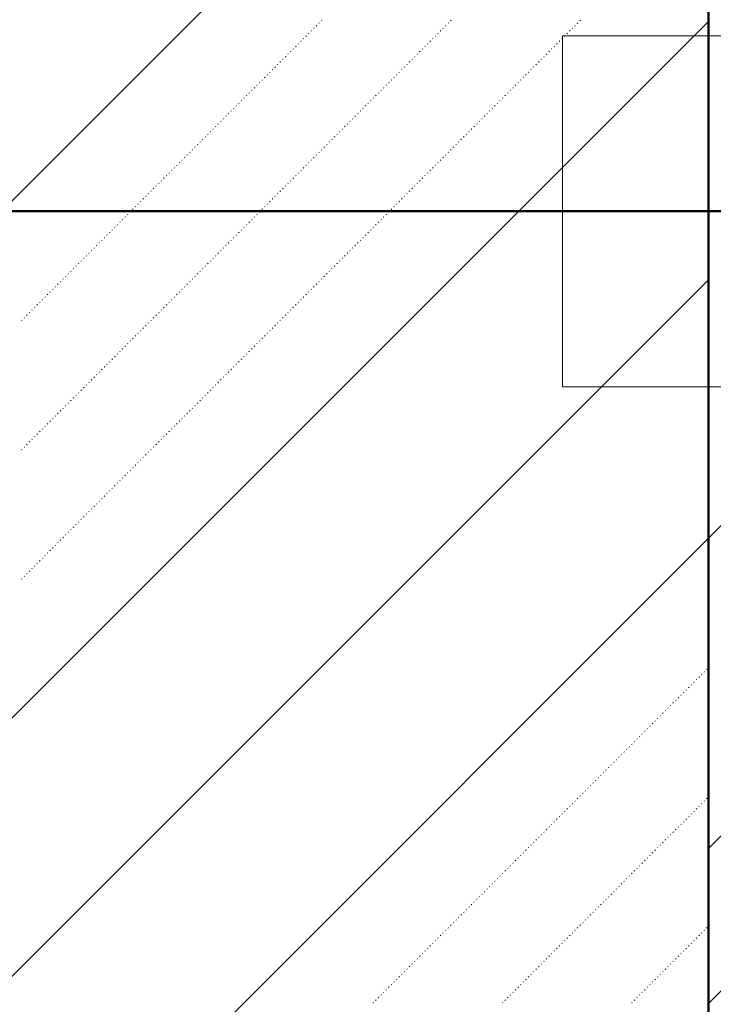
# Model space of a CAD drawing. Header units: millimetres. Extents: x 0 to 1260, y 0 to 297.
# Tile 31 of 104: x 134.3 to 139.04, y 213.45 to 220.18. Entities that reach past the tile are written whole.
import ezdxf

# ---------------------------------------------------------------- set-up
doc = ezdxf.new("R2010")
doc.units = ezdxf.units.MM
for name, pattern in [('K5LT32802', [0]), ('K5LT32806', [0]), ('K5LT_BASIC', [0]), ('K5LT_THIN', [0]), ('K5LT_THIN_INCLUDED_TO_HATCHING', [0])]:
    doc.linetypes.add(name, pattern=pattern)
doc.layers.add('Системный слой', color=7, linetype='Continuous')
doc.styles.add('KDIMTEXTSTYLE', font='GOST_AU.SHX', dxfattribs={"width": 0.96, "oblique": 15, "height": 5})
doc.dimstyles.new('KDIMSTYLE (0.01)', dxfattribs={"dimtxt": 5, "dimasz": 1, "dimexe": 2, "dimexo": 0, "dimgap": 1, "dimtad": 1, "dimlfac": 100, "dimtxsty": 'KDIMTEXTSTYLE', "dimsah": 1, "dimcen": 0, "dimdle": 1, "dimadec": 0, "dimazin": 0, "dimtfac": 0.667, "dimtmove": 0, "dimatfit": 3, "dimfxl": 1, "dimtvp": 1, "dimtolj": 1, "dimtzin": 0, "dimarcsym": 0})

# ---------------------------------------------------------------- blocks, each defined once
blk = doc.blocks.new('KDIMARROW_03')
at = {"layer": 'Системный слой', "color": 0, "linetype": 'K5LT_THIN', "lineweight": 18}
for p, q in [((-1.0605, -1.0605), (1.0605, 1.0605)), ((0, 0), (-1, 0)), ((0, 0), (2, 0))]:
    blk.add_line(p, q, dxfattribs=at)
blk = doc.blocks.new('U96')
at = {"layer": 'Системный слой', "color": 7, "linetype": 'K5LT32802', "lineweight": 9}
for p, q in [((126.6707, 211.3627), (139.012, 223.704)), ((130.4872, 211.6436), (139.012, 220.1685)), ((132.3954, 211.7841), (139.012, 218.4007)), ((134.3037, 211.9246), (139.012, 216.6329))]:
    blk.add_line(p, q, dxfattribs=at)
at = {"layer": 'Системный слой', "color": 7, "linetype": 'K5LT32806', "lineweight": 18}
for p, q in [((136.3466, 220.1547), (136.3501, 220.1582)), ((136.3643, 220.1724), (136.3678, 220.1759)), ((137.2305, 220.1547), (137.234, 220.1582)), ((137.2482, 220.1724), (137.2517, 220.1759)), ((138.1144, 220.1547), (138.1179, 220.1582)), ((138.1321, 220.1724), (138.1356, 220.1759)), ((136.2759, 220.084), (136.2794, 220.0875)), ((136.2936, 220.1017), (136.2971, 220.1052)), ((136.3113, 220.1193), (136.3148, 220.1229)), ((136.3289, 220.137), (136.3325, 220.1405)), ((137.1598, 220.084), (137.1633, 220.0875)), ((137.1775, 220.1017), (137.181, 220.1052)), ((137.1951, 220.1193), (137.1987, 220.1229)), ((137.2128, 220.137), (137.2163, 220.1405)), ((138.0437, 220.084), (138.0472, 220.0875)), ((138.0613, 220.1017), (138.0649, 220.1052)), ((138.079, 220.1193), (138.0826, 220.1229)), ((138.0967, 220.137), (138.1002, 220.1405)), ((136.2052, 220.0133), (136.2087, 220.0168)), ((136.2229, 220.0309), (136.2264, 220.0345)), ((136.2405, 220.0486), (136.2441, 220.0522)), ((136.2582, 220.0663), (136.2618, 220.0698)), ((137.0891, 220.0133), (137.0926, 220.0168)), ((137.1067, 220.0309), (137.1103, 220.0345)), ((137.1244, 220.0486), (137.128, 220.0522)), ((137.1421, 220.0663), (137.1456, 220.0698)), ((137.973, 220.0133), (137.9765, 220.0168)), ((137.9906, 220.0309), (137.9942, 220.0345)), ((138.0083, 220.0486), (138.0118, 220.0522)), ((138.026, 220.0663), (138.0295, 220.0698)), ((136.1345, 219.9426), (136.138, 219.9461)), ((136.1522, 219.9602), (136.1557, 219.9638)), ((136.1698, 219.9779), (136.1734, 219.9815)), ((136.1875, 219.9956), (136.191, 219.9991)), ((137.0184, 219.9426), (137.0219, 219.9461)), ((137.036, 219.9602), (137.0396, 219.9638)), ((137.0537, 219.9779), (137.0572, 219.9815)), ((137.0714, 219.9956), (137.0749, 219.9991)), ((137.9022, 219.9426), (137.9058, 219.9461)), ((137.9199, 219.9602), (137.9235, 219.9638)), ((137.9376, 219.9779), (137.9411, 219.9815)), ((137.9553, 219.9956), (137.9588, 219.9991)), ((136.0814, 219.8895), (136.085, 219.8931)), ((136.0991, 219.9072), (136.1027, 219.9107)), ((136.1168, 219.9249), (136.1203, 219.9284)), ((136.9653, 219.8895), (136.9689, 219.8931)), ((136.983, 219.9072), (136.9865, 219.9107)), ((137.0007, 219.9249), (137.0042, 219.9284)), ((137.8492, 219.8895), (137.8527, 219.8931)), ((137.8669, 219.9072), (137.8704, 219.9107)), ((137.8846, 219.9249), (137.8881, 219.9284)), ((136.0107, 219.8188), (136.0143, 219.8224)), ((136.0284, 219.8365), (136.0319, 219.84)), ((136.0461, 219.8542), (136.0496, 219.8577)), ((136.0638, 219.8718), (136.0673, 219.8754)), ((136.8946, 219.8188), (136.8981, 219.8224)), ((136.9123, 219.8365), (136.9158, 219.84)), ((136.93, 219.8542), (136.9335, 219.8577)), ((136.9476, 219.8718), (136.9512, 219.8754)), ((137.7785, 219.8188), (137.782, 219.8224)), ((137.7962, 219.8365), (137.7997, 219.84)), ((137.8139, 219.8542), (137.8174, 219.8577)), ((137.8315, 219.8718), (137.8351, 219.8754)), ((135.94, 219.7481), (135.9436, 219.7516)), ((135.9577, 219.7658), (135.9612, 219.7693)), ((135.9754, 219.7835), (135.9789, 219.787)), ((135.9931, 219.8011), (135.9966, 219.8047)), ((136.8239, 219.7481), (136.8274, 219.7516)), ((136.8416, 219.7658), (136.8451, 219.7693)), ((136.8593, 219.7835), (136.8628, 219.787)), ((136.8769, 219.8011), (136.8805, 219.8047)), ((137.7078, 219.7481), (137.7113, 219.7516)), ((137.7255, 219.7658), (137.729, 219.7693)), ((137.7431, 219.7835), (137.7467, 219.787)), ((137.7608, 219.8011), (137.7644, 219.8047)), ((135.8693, 219.6774), (135.8728, 219.6809)), ((135.887, 219.6951), (135.8905, 219.6986)), ((135.9047, 219.7127), (135.9082, 219.7163)), ((135.9223, 219.7304), (135.9259, 219.734)), ((136.7532, 219.6774), (136.7567, 219.6809)), ((136.7709, 219.6951), (136.7744, 219.6986)), ((136.7885, 219.7127), (136.7921, 219.7163)), ((136.8062, 219.7304), (136.8098, 219.734)), ((137.6371, 219.6774), (137.6406, 219.6809)), ((137.6548, 219.6951), (137.6583, 219.6986)), ((137.6724, 219.7127), (137.676, 219.7163)), ((137.6901, 219.7304), (137.6936, 219.734)), ((135.7986, 219.6067), (135.8021, 219.6102)), ((135.8163, 219.6244), (135.8198, 219.6279)), ((135.834, 219.642), (135.8375, 219.6456)), ((135.8516, 219.6597), (135.8552, 219.6633)), ((136.6825, 219.6067), (136.686, 219.6102)), ((136.7002, 219.6244), (136.7037, 219.6279)), ((136.7178, 219.642), (136.7214, 219.6456)), ((136.7355, 219.6597), (136.7391, 219.6633)), ((137.5664, 219.6067), (137.5699, 219.6102)), ((137.584, 219.6244), (137.5876, 219.6279)), ((137.6017, 219.642), (137.6053, 219.6456)), ((137.6194, 219.6597), (137.6229, 219.6633)), ((135.7279, 219.536), (135.7314, 219.5395)), ((135.7456, 219.5537), (135.7491, 219.5572)), ((135.7632, 219.5713), (135.7668, 219.5749)), ((135.7809, 219.589), (135.7845, 219.5925)), ((136.6118, 219.536), (136.6153, 219.5395)), ((136.6294, 219.5537), (136.633, 219.5572)), ((136.6471, 219.5713), (136.6507, 219.5749)), ((136.6648, 219.589), (136.6683, 219.5925)), ((137.4957, 219.536), (137.4992, 219.5395)), ((137.5133, 219.5537), (137.5169, 219.5572)), ((137.531, 219.5713), (137.5345, 219.5749)), ((137.5487, 219.589), (137.5522, 219.5925)), ((135.6749, 219.4829), (135.6784, 219.4865)), ((135.6925, 219.5006), (135.6961, 219.5042)), ((135.7102, 219.5183), (135.7137, 219.5218)), ((136.5587, 219.4829), (136.5623, 219.4865)), ((136.5764, 219.5006), (136.58, 219.5042)), ((136.5941, 219.5183), (136.5976, 219.5218)), ((137.4426, 219.4829), (137.4462, 219.4865)), ((137.4603, 219.5006), (137.4638, 219.5042)), ((137.478, 219.5183), (137.4815, 219.5218)), ((135.6041, 219.4122), (135.6077, 219.4158)), ((135.6218, 219.4299), (135.6254, 219.4334)), ((135.6395, 219.4476), (135.643, 219.4511)), ((135.6572, 219.4653), (135.6607, 219.4688)), ((136.488, 219.4122), (136.4916, 219.4158)), ((136.5057, 219.4299), (136.5092, 219.4334)), ((136.5234, 219.4476), (136.5269, 219.4511)), ((136.5411, 219.4653), (136.5446, 219.4688)), ((137.3719, 219.4122), (137.3754, 219.4158)), ((137.3896, 219.4299), (137.3931, 219.4334)), ((137.4073, 219.4476), (137.4108, 219.4511)), ((137.4249, 219.4653), (137.4285, 219.4688)), ((135.5334, 219.3415), (135.537, 219.3451)), ((135.5511, 219.3592), (135.5546, 219.3627)), ((135.5688, 219.3769), (135.5723, 219.3804)), ((135.5865, 219.3946), (135.59, 219.3981)), ((136.4173, 219.3415), (136.4209, 219.3451)), ((136.435, 219.3592), (136.4385, 219.3627)), ((136.4527, 219.3769), (136.4562, 219.3804)), ((136.4703, 219.3946), (136.4739, 219.3981)), ((137.3012, 219.3415), (137.3047, 219.3451)), ((137.3189, 219.3592), (137.3224, 219.3627)), ((137.3366, 219.3769), (137.3401, 219.3804)), ((137.3542, 219.3946), (137.3578, 219.3981)), ((135.4627, 219.2708), (135.4663, 219.2743)), ((135.4804, 219.2885), (135.4839, 219.292)), ((135.4981, 219.3062), (135.5016, 219.3097)), ((135.5158, 219.3238), (135.5193, 219.3274)), ((136.3466, 219.2708), (136.3501, 219.2743)), ((136.3643, 219.2885), (136.3678, 219.292)), ((136.382, 219.3062), (136.3855, 219.3097)), ((136.3996, 219.3238), (136.4032, 219.3274)), ((137.2305, 219.2708), (137.234, 219.2743)), ((137.2482, 219.2885), (137.2517, 219.292)), ((137.2658, 219.3062), (137.2694, 219.3097)), ((137.2835, 219.3238), (137.2871, 219.3274)), ((135.392, 219.2001), (135.3955, 219.2036)), ((135.4097, 219.2178), (135.4132, 219.2213)), ((135.4274, 219.2355), (135.4309, 219.239)), ((135.445, 219.2531), (135.4486, 219.2567)), ((136.2759, 219.2001), (136.2794, 219.2036)), ((136.2936, 219.2178), (136.2971, 219.2213)), ((136.3113, 219.2355), (136.3148, 219.239)), ((136.3289, 219.2531), (136.3325, 219.2567)), ((137.1598, 219.2001), (137.1633, 219.2036)), ((137.1775, 219.2178), (137.181, 219.2213)), ((137.1951, 219.2355), (137.1987, 219.239)), ((137.2128, 219.2531), (137.2163, 219.2567)), ((135.339, 219.1471), (135.3425, 219.1506)), ((135.3567, 219.1647), (135.3602, 219.1683)), ((135.3743, 219.1824), (135.3779, 219.186)), ((136.2229, 219.1471), (136.2264, 219.1506)), ((136.2405, 219.1647), (136.2441, 219.1683)), ((136.2582, 219.1824), (136.2618, 219.186)), ((137.1067, 219.1471), (137.1103, 219.1506)), ((137.1244, 219.1647), (137.128, 219.1683)), ((137.1421, 219.1824), (137.1456, 219.186)), ((135.2683, 219.0764), (135.2718, 219.0799)), ((135.2859, 219.094), (135.2895, 219.0976)), ((135.3036, 219.1117), (135.3072, 219.1152)), ((135.3213, 219.1294), (135.3248, 219.1329)), ((136.1522, 219.0764), (136.1557, 219.0799)), ((136.1698, 219.094), (136.1734, 219.0976)), ((136.1875, 219.1117), (136.191, 219.1152)), ((136.2052, 219.1294), (136.2087, 219.1329)), ((137.036, 219.0764), (137.0396, 219.0799)), ((137.0537, 219.094), (137.0572, 219.0976)), ((137.0714, 219.1117), (137.0749, 219.1152)), ((137.0891, 219.1294), (137.0926, 219.1329)), ((135.1976, 219.0056), (135.2011, 219.0092)), ((135.2152, 219.0233), (135.2188, 219.0269)), ((135.2329, 219.041), (135.2364, 219.0445)), ((135.2506, 219.0587), (135.2541, 219.0622)), ((136.0814, 219.0056), (136.085, 219.0092)), ((136.0991, 219.0233), (136.1027, 219.0269)), ((136.1168, 219.041), (136.1203, 219.0445)), ((136.1345, 219.0587), (136.138, 219.0622)), ((136.9653, 219.0056), (136.9689, 219.0092)), ((136.983, 219.0233), (136.9865, 219.0269)), ((137.0007, 219.041), (137.0042, 219.0445)), ((137.0184, 219.0587), (137.0219, 219.0622)), ((135.1268, 218.9349), (135.1304, 218.9385)), ((135.1445, 218.9526), (135.1481, 218.9561)), ((135.1622, 218.9703), (135.1657, 218.9738)), ((135.1799, 218.988), (135.1834, 218.9915)), ((136.0107, 218.9349), (136.0143, 218.9385)), ((136.0284, 218.9526), (136.0319, 218.9561)), ((136.0461, 218.9703), (136.0496, 218.9738)), ((136.0638, 218.988), (136.0673, 218.9915)), ((136.8946, 218.9349), (136.8981, 218.9385)), ((136.9123, 218.9526), (136.9158, 218.9561)), ((136.93, 218.9703), (136.9335, 218.9738)), ((136.9476, 218.988), (136.9512, 218.9915)), ((135.0561, 218.8642), (135.0597, 218.8678)), ((135.0738, 218.8819), (135.0773, 218.8854)), ((135.0915, 218.8996), (135.095, 218.9031)), ((135.1092, 218.9173), (135.1127, 218.9208)), ((135.94, 218.8642), (135.9436, 218.8678)), ((135.9577, 218.8819), (135.9612, 218.8854)), ((135.9754, 218.8996), (135.9789, 218.9031)), ((135.9931, 218.9173), (135.9966, 218.9208)), ((136.8239, 218.8642), (136.8274, 218.8678)), ((136.8416, 218.8819), (136.8451, 218.8854)), ((136.8593, 218.8996), (136.8628, 218.9031)), ((136.8769, 218.9173), (136.8805, 218.9208)), ((135.0031, 218.8112), (135.0066, 218.8147)), ((135.0208, 218.8289), (135.0243, 218.8324)), ((135.0385, 218.8465), (135.042, 218.8501)), ((135.887, 218.8112), (135.8905, 218.8147)), ((135.9047, 218.8289), (135.9082, 218.8324)), ((135.9223, 218.8465), (135.9259, 218.8501)), ((136.7709, 218.8112), (136.7744, 218.8147)), ((136.7885, 218.8289), (136.7921, 218.8324)), ((136.8062, 218.8465), (136.8098, 218.8501)), ((134.9324, 218.7405), (134.9359, 218.744)), ((134.9501, 218.7582), (134.9536, 218.7617)), ((134.9677, 218.7758), (134.9713, 218.7794)), ((134.9854, 218.7935), (134.989, 218.797)), ((135.8163, 218.7405), (135.8198, 218.744)), ((135.834, 218.7582), (135.8375, 218.7617)), ((135.8516, 218.7758), (135.8552, 218.7794)), ((135.8693, 218.7935), (135.8728, 218.797)), ((136.7002, 218.7405), (136.7037, 218.744)), ((136.7178, 218.7582), (136.7214, 218.7617)), ((136.7355, 218.7758), (136.7391, 218.7794)), ((136.7532, 218.7935), (136.7567, 218.797)), ((134.8617, 218.6698), (134.8652, 218.6733)), ((134.8794, 218.6874), (134.8829, 218.691)), ((134.897, 218.7051), (134.9006, 218.7087)), ((134.9147, 218.7228), (134.9183, 218.7263)), ((135.7456, 218.6698), (135.7491, 218.6733)), ((135.7632, 218.6874), (135.7668, 218.691)), ((135.7809, 218.7051), (135.7845, 218.7087)), ((135.7986, 218.7228), (135.8021, 218.7263)), ((136.6294, 218.6698), (136.633, 218.6733)), ((136.6471, 218.6874), (136.6507, 218.691)), ((136.6648, 218.7051), (136.6683, 218.7087)), ((136.6825, 218.7228), (136.686, 218.7263)), ((134.791, 218.5991), (134.7945, 218.6026)), ((134.8086, 218.6167), (134.8122, 218.6203)), ((134.8263, 218.6344), (134.8299, 218.6379)), ((134.844, 218.6521), (134.8475, 218.6556)), ((135.6749, 218.5991), (135.6784, 218.6026)), ((135.6925, 218.6167), (135.6961, 218.6203)), ((135.7102, 218.6344), (135.7137, 218.6379)), ((135.7279, 218.6521), (135.7314, 218.6556)), ((136.5587, 218.5991), (136.5623, 218.6026)), ((136.5764, 218.6167), (136.58, 218.6203)), ((136.5941, 218.6344), (136.5976, 218.6379)), ((136.6118, 218.6521), (136.6153, 218.6556)), ((134.7203, 218.5283), (134.7238, 218.5319)), ((134.7379, 218.546), (134.7415, 218.5496)), ((134.7556, 218.5637), (134.7592, 218.5672)), ((134.7733, 218.5814), (134.7768, 218.5849)), ((135.6041, 218.5283), (135.6077, 218.5319)), ((135.6218, 218.546), (135.6254, 218.5496)), ((135.6395, 218.5637), (135.643, 218.5672)), ((135.6572, 218.5814), (135.6607, 218.5849)), ((136.488, 218.5283), (136.4916, 218.5319)), ((136.5057, 218.546), (136.5092, 218.5496)), ((136.5234, 218.5637), (136.5269, 218.5672)), ((136.5411, 218.5814), (136.5446, 218.5849)), ((134.6672, 218.4753), (134.6708, 218.4788)), ((134.6849, 218.493), (134.6884, 218.4965)), ((134.7026, 218.5107), (134.7061, 218.5142)), ((135.5511, 218.4753), (135.5546, 218.4788)), ((135.5688, 218.493), (135.5723, 218.4965)), ((135.5865, 218.5107), (135.59, 218.5142)), ((136.435, 218.4753), (136.4385, 218.4788)), ((136.4527, 218.493), (136.4562, 218.4965)), ((136.4703, 218.5107), (136.4739, 218.5142)), ((134.5965, 218.4046), (134.6001, 218.4081)), ((134.6142, 218.4223), (134.6177, 218.4258)), ((134.6319, 218.44), (134.6354, 218.4435)), ((134.6495, 218.4576), (134.6531, 218.4612)), ((135.4804, 218.4046), (135.4839, 218.4081)), ((135.4981, 218.4223), (135.5016, 218.4258)), ((135.5158, 218.44), (135.5193, 218.4435)), ((135.5334, 218.4576), (135.537, 218.4612)), ((136.3643, 218.4046), (136.3678, 218.4081)), ((136.382, 218.4223), (136.3855, 218.4258)), ((136.3996, 218.44), (136.4032, 218.4435)), ((136.4173, 218.4576), (136.4209, 218.4612)), ((134.5258, 218.3339), (134.5293, 218.3374)), ((134.5435, 218.3516), (134.547, 218.3551)), ((134.5612, 218.3692), (134.5647, 218.3728)), ((134.5788, 218.3869), (134.5824, 218.3905)), ((135.4097, 218.3339), (135.4132, 218.3374)), ((135.4274, 218.3516), (135.4309, 218.3551)), ((135.445, 218.3692), (135.4486, 218.3728)), ((135.4627, 218.3869), (135.4663, 218.3905)), ((136.2936, 218.3339), (136.2971, 218.3374)), ((136.3113, 218.3516), (136.3148, 218.3551)), ((136.3289, 218.3692), (136.3325, 218.3728)), ((136.3466, 218.3869), (136.3501, 218.3905)), ((134.4551, 218.2632), (134.4586, 218.2667)), ((134.4728, 218.2809), (134.4763, 218.2844)), ((134.4905, 218.2985), (134.494, 218.3021)), ((134.5081, 218.3162), (134.5117, 218.3197)), ((135.339, 218.2632), (135.3425, 218.2667)), ((135.3567, 218.2809), (135.3602, 218.2844)), ((135.3743, 218.2985), (135.3779, 218.3021)), ((135.392, 218.3162), (135.3955, 218.3197)), ((136.2229, 218.2632), (136.2264, 218.2667)), ((136.2405, 218.2809), (136.2441, 218.2844)), ((136.2582, 218.2985), (136.2618, 218.3021)), ((136.2759, 218.3162), (136.2794, 218.3197)), ((134.3844, 218.1925), (134.3879, 218.196)), ((134.4021, 218.2101), (134.4056, 218.2137)), ((134.4197, 218.2278), (134.4233, 218.2314)), ((134.4374, 218.2455), (134.441, 218.249)), ((135.2683, 218.1925), (135.2718, 218.196)), ((135.2859, 218.2101), (135.2895, 218.2137)), ((135.3036, 218.2278), (135.3072, 218.2314)), ((135.3213, 218.2455), (135.3248, 218.249)), ((136.1522, 218.1925), (136.1557, 218.196)), ((136.1698, 218.2101), (136.1734, 218.2137)), ((136.1875, 218.2278), (136.191, 218.2314)), ((136.2052, 218.2455), (136.2087, 218.249)), ((134.3137, 218.1218), (134.3172, 218.1253)), ((134.3314, 218.1394), (134.3349, 218.143)), ((134.349, 218.1571), (134.3526, 218.1607)), ((134.3667, 218.1748), (134.3702, 218.1783)), ((135.1976, 218.1218), (135.2011, 218.1253)), ((135.2152, 218.1394), (135.2188, 218.143)), ((135.2329, 218.1571), (135.2364, 218.1607)), ((135.2506, 218.1748), (135.2541, 218.1783)), ((136.0814, 218.1218), (136.085, 218.1253)), ((136.0991, 218.1394), (136.1027, 218.143)), ((136.1168, 218.1571), (136.1203, 218.1607)), ((136.1345, 218.1748), (136.138, 218.1783)), ((135.1445, 218.0687), (135.1481, 218.0723)), ((135.1622, 218.0864), (135.1657, 218.0899)), ((135.1799, 218.1041), (135.1834, 218.1076)), ((136.0284, 218.0687), (136.0319, 218.0723)), ((136.0461, 218.0864), (136.0496, 218.0899)), ((136.0638, 218.1041), (136.0673, 218.1076)), ((135.0738, 217.998), (135.0773, 218.0016)), ((135.0915, 218.0157), (135.095, 218.0192)), ((135.1092, 218.0334), (135.1127, 218.0369)), ((135.1268, 218.051), (135.1304, 218.0546)), ((135.9577, 217.998), (135.9612, 218.0016)), ((135.9754, 218.0157), (135.9789, 218.0192)), ((135.9931, 218.0334), (135.9966, 218.0369)), ((136.0107, 218.051), (136.0143, 218.0546)), ((135.0031, 217.9273), (135.0066, 217.9308)), ((135.0208, 217.945), (135.0243, 217.9485)), ((135.0385, 217.9627), (135.042, 217.9662)), ((135.0561, 217.9803), (135.0597, 217.9839)), ((135.887, 217.9273), (135.8905, 217.9308)), ((135.9047, 217.945), (135.9082, 217.9485)), ((135.9223, 217.9627), (135.9259, 217.9662)), ((135.94, 217.9803), (135.9436, 217.9839)), ((134.9324, 217.8566), (134.9359, 217.8601)), ((134.9501, 217.8743), (134.9536, 217.8778)), ((134.9677, 217.8919), (134.9713, 217.8955)), ((134.9854, 217.9096), (134.989, 217.9132)), ((135.8163, 217.8566), (135.8198, 217.8601)), ((135.834, 217.8743), (135.8375, 217.8778)), ((135.8516, 217.8919), (135.8552, 217.8955)), ((135.8693, 217.9096), (135.8728, 217.9132)), ((134.8617, 217.7859), (134.8652, 217.7894)), ((134.8794, 217.8036), (134.8829, 217.8071)), ((134.897, 217.8212), (134.9006, 217.8248)), ((134.9147, 217.8389), (134.9183, 217.8425)), ((135.7456, 217.7859), (135.7491, 217.7894)), ((135.7632, 217.8036), (135.7668, 217.8071)), ((135.7809, 217.8212), (135.7845, 217.8248)), ((135.7986, 217.8389), (135.8021, 217.8425)), ((134.8086, 217.7329), (134.8122, 217.7364)), ((134.8263, 217.7505), (134.8299, 217.7541)), ((134.844, 217.7682), (134.8475, 217.7717)), ((135.6925, 217.7329), (135.6961, 217.7364)), ((135.7102, 217.7505), (135.7137, 217.7541)), ((135.7279, 217.7682), (135.7314, 217.7717)), ((134.7379, 217.6621), (134.7415, 217.6657)), ((134.7556, 217.6798), (134.7592, 217.6834)), ((134.7733, 217.6975), (134.7768, 217.701)), ((134.791, 217.7152), (134.7945, 217.7187)), ((135.6218, 217.6621), (135.6254, 217.6657)), ((135.6395, 217.6798), (135.643, 217.6834)), ((135.6572, 217.6975), (135.6607, 217.701)), ((135.6749, 217.7152), (135.6784, 217.7187)), ((134.6672, 217.5914), (134.6708, 217.595)), ((134.6849, 217.6091), (134.6884, 217.6126)), ((134.7026, 217.6268), (134.7061, 217.6303)), ((134.7203, 217.6445), (134.7238, 217.648)), ((135.5511, 217.5914), (135.5546, 217.595)), ((135.5688, 217.6091), (135.5723, 217.6126)), ((135.5865, 217.6268), (135.59, 217.6303)), ((135.6041, 217.6445), (135.6077, 217.648)), ((134.5965, 217.5207), (134.6001, 217.5243)), ((134.6142, 217.5384), (134.6177, 217.5419)), ((134.6319, 217.5561), (134.6354, 217.5596)), ((134.6495, 217.5738), (134.6531, 217.5773)), ((135.4804, 217.5207), (135.4839, 217.5243)), ((135.4981, 217.5384), (135.5016, 217.5419)), ((135.5158, 217.5561), (135.5193, 217.5596)), ((135.5334, 217.5738), (135.537, 217.5773)), ((134.5258, 217.45), (134.5293, 217.4535)), ((134.5435, 217.4677), (134.547, 217.4712)), ((134.5612, 217.4854), (134.5647, 217.4889)), ((134.5788, 217.503), (134.5824, 217.5066)), ((135.4097, 217.45), (135.4132, 217.4535)), ((135.4274, 217.4677), (135.4309, 217.4712)), ((135.445, 217.4854), (135.4486, 217.4889)), ((135.4627, 217.503), (135.4663, 217.5066)), ((134.4728, 217.397), (134.4763, 217.4005)), ((134.4905, 217.4147), (134.494, 217.4182)), ((134.5081, 217.4323), (134.5117, 217.4359)), ((135.3567, 217.397), (135.3602, 217.4005)), ((135.3743, 217.4147), (135.3779, 217.4182)), ((135.392, 217.4323), (135.3955, 217.4359)), ((134.4021, 217.3263), (134.4056, 217.3298)), ((134.4197, 217.3439), (134.4233, 217.3475)), ((134.4374, 217.3616), (134.441, 217.3652)), ((134.4551, 217.3793), (134.4586, 217.3828)), ((135.2859, 217.3263), (135.2895, 217.3298)), ((135.3036, 217.3439), (135.3072, 217.3475)), ((135.3213, 217.3616), (135.3248, 217.3652)), ((135.339, 217.3793), (135.3425, 217.3828)), ((134.3314, 217.2556), (134.3349, 217.2591)), ((134.349, 217.2732), (134.3526, 217.2768)), ((134.3667, 217.2909), (134.3702, 217.2944)), ((134.3844, 217.3086), (134.3879, 217.3121)), ((135.2152, 217.2556), (135.2188, 217.2591)), ((135.2329, 217.2732), (135.2364, 217.2768)), ((135.2506, 217.2909), (135.2541, 217.2944)), ((135.2683, 217.3086), (135.2718, 217.3121)), ((134.3137, 217.2379), (134.3172, 217.2414)), ((135.1445, 217.1848), (135.1481, 217.1884)), ((135.1622, 217.2025), (135.1657, 217.2061)), ((135.1799, 217.2202), (135.1834, 217.2237)), ((135.1976, 217.2379), (135.2011, 217.2414)), ((135.0738, 217.1141), (135.0773, 217.1177)), ((135.0915, 217.1318), (135.095, 217.1353)), ((135.1092, 217.1495), (135.1127, 217.153)), ((135.1268, 217.1672), (135.1304, 217.1707)), ((135.0208, 217.0611), (135.0243, 217.0646)), ((135.0385, 217.0788), (135.042, 217.0823)), ((135.0561, 217.0965), (135.0597, 217.1)), ((134.9501, 216.9904), (134.9536, 216.9939)), ((134.9677, 217.0081), (134.9713, 217.0116)), ((134.9854, 217.0257), (134.989, 217.0293)), ((135.0031, 217.0434), (135.0066, 217.047)), ((134.8794, 216.9197), (134.8829, 216.9232)), ((134.897, 216.9374), (134.9006, 216.9409)), ((134.9147, 216.955), (134.9183, 216.9586)), ((134.9324, 216.9727), (134.9359, 216.9762)), ((134.8086, 216.849), (134.8122, 216.8525)), ((134.8263, 216.8666), (134.8299, 216.8702)), ((134.844, 216.8843), (134.8475, 216.8879)), ((134.8617, 216.902), (134.8652, 216.9055)), ((134.7379, 216.7783), (134.7415, 216.7818)), ((134.7556, 216.7959), (134.7592, 216.7995)), ((134.7733, 216.8136), (134.7768, 216.8171)), ((134.791, 216.8313), (134.7945, 216.8348)), ((134.6672, 216.7075), (134.6708, 216.7111)), ((134.6849, 216.7252), (134.6884, 216.7288)), ((134.7026, 216.7429), (134.7061, 216.7464)), ((134.7203, 216.7606), (134.7238, 216.7641)), ((134.6142, 216.6545), (134.6177, 216.658)), ((134.6319, 216.6722), (134.6354, 216.6757)), ((134.6495, 216.6899), (134.6531, 216.6934)), ((134.5435, 216.5838), (134.547, 216.5873)), ((134.5612, 216.6015), (134.5647, 216.605)), ((134.5788, 216.6192), (134.5824, 216.6227)), ((134.5965, 216.6368), (134.6001, 216.6404)), ((134.4728, 216.5131), (134.4763, 216.5166)), ((134.4905, 216.5308), (134.494, 216.5343)), ((134.5081, 216.5484), (134.5117, 216.552)), ((134.5258, 216.5661), (134.5293, 216.5697)), ((134.4021, 216.4424), (134.4056, 216.4459)), ((134.4197, 216.4601), (134.4233, 216.4636)), ((134.4374, 216.4777), (134.441, 216.4813)), ((134.4551, 216.4954), (134.4586, 216.4989)), ((134.3314, 216.3717), (134.3349, 216.3752)), ((134.349, 216.3893), (134.3526, 216.3929)), ((134.3667, 216.407), (134.3702, 216.4106)), ((134.3844, 216.4247), (134.3879, 216.4282)), ((134.3137, 216.354), (134.3172, 216.3575)), ((138.9629, 215.6999), (138.9664, 215.7035)), ((138.9806, 215.7176), (138.9841, 215.7211)), ((138.9983, 215.7353), (139.0018, 215.7388)), ((138.9099, 215.6469), (138.9134, 215.6504)), ((138.9275, 215.6646), (138.9311, 215.6681)), ((138.9452, 215.6822), (138.9488, 215.6858)), ((138.8392, 215.5762), (138.8427, 215.5797)), ((138.8568, 215.5939), (138.8604, 215.5974)), ((138.8745, 215.6115), (138.878, 215.6151)), ((138.8922, 215.6292), (138.8957, 215.6327)), ((138.7684, 215.5055), (138.772, 215.509)), ((138.7861, 215.5231), (138.7897, 215.5267)), ((138.8038, 215.5408), (138.8073, 215.5444)), ((138.8215, 215.5585), (138.825, 215.562)), ((138.6977, 215.4348), (138.7013, 215.4383)), ((138.7154, 215.4524), (138.7189, 215.456)), ((138.7331, 215.4701), (138.7366, 215.4736)), ((138.7508, 215.4878), (138.7543, 215.4913)), ((138.627, 215.364), (138.6306, 215.3676)), ((138.6447, 215.3817), (138.6482, 215.3853)), ((138.6624, 215.3994), (138.6659, 215.4029)), ((138.6801, 215.4171), (138.6836, 215.4206)), ((138.5563, 215.2933), (138.5599, 215.2969)), ((138.574, 215.311), (138.5775, 215.3145)), ((138.5917, 215.3287), (138.5952, 215.3322)), ((138.6093, 215.3464), (138.6129, 215.3499)), ((138.5033, 215.2403), (138.5068, 215.2438)), ((138.521, 215.258), (138.5245, 215.2615)), ((138.5386, 215.2757), (138.5422, 215.2792)), ((138.4326, 215.1696), (138.4361, 215.1731)), ((138.4502, 215.1873), (138.4538, 215.1908)), ((138.4679, 215.2049), (138.4715, 215.2085)), ((138.4856, 215.2226), (138.4891, 215.2262)), ((138.3619, 215.0989), (138.3654, 215.1024)), ((138.3795, 215.1166), (138.3831, 215.1201)), ((138.3972, 215.1342), (138.4008, 215.1378)), ((138.4149, 215.1519), (138.4184, 215.1554)), ((138.2911, 215.0282), (138.2947, 215.0317)), ((138.3088, 215.0458), (138.3124, 215.0494)), ((138.3265, 215.0635), (138.33, 215.0671)), ((138.3442, 215.0812), (138.3477, 215.0847)), ((138.2204, 214.9575), (138.224, 214.961)), ((138.2381, 214.9751), (138.2417, 214.9787)), ((138.2558, 214.9928), (138.2593, 214.9963)), ((138.2735, 215.0105), (138.277, 215.014)), ((138.1674, 214.9044), (138.1709, 214.908)), ((138.1851, 214.9221), (138.1886, 214.9256)), ((138.2028, 214.9398), (138.2063, 214.9433)), ((138.0967, 214.8337), (138.1002, 214.8372)), ((138.1144, 214.8514), (138.1179, 214.8549)), ((138.1321, 214.8691), (138.1356, 214.8726)), ((138.1497, 214.8867), (138.1533, 214.8903)), ((138.9806, 214.8337), (138.9841, 214.8372)), ((138.9983, 214.8514), (139.0018, 214.8549)), ((138.026, 214.763), (138.0295, 214.7665)), ((138.0437, 214.7807), (138.0472, 214.7842)), ((138.0613, 214.7984), (138.0649, 214.8019)), ((138.079, 214.816), (138.0826, 214.8196)), ((138.9099, 214.763), (138.9134, 214.7665)), ((138.9275, 214.7807), (138.9311, 214.7842)), ((138.9452, 214.7984), (138.9488, 214.8019)), ((138.9629, 214.816), (138.9664, 214.8196)), ((137.9553, 214.6923), (137.9588, 214.6958)), ((137.973, 214.71), (137.9765, 214.7135)), ((137.9906, 214.7276), (137.9942, 214.7312)), ((138.0083, 214.7453), (138.0118, 214.7489)), ((138.8392, 214.6923), (138.8427, 214.6958)), ((138.8568, 214.71), (138.8604, 214.7135)), ((138.8745, 214.7276), (138.878, 214.7312)), ((138.8922, 214.7453), (138.8957, 214.7489)), ((137.8846, 214.6216), (137.8881, 214.6251)), ((137.9022, 214.6393), (137.9058, 214.6428)), ((137.9199, 214.6569), (137.9235, 214.6605)), ((137.9376, 214.6746), (137.9411, 214.6781)), ((138.7684, 214.6216), (138.772, 214.6251)), ((138.7861, 214.6393), (138.7897, 214.6428)), ((138.8038, 214.6569), (138.8073, 214.6605)), ((138.8215, 214.6746), (138.825, 214.6781)), ((137.8315, 214.5685), (137.8351, 214.5721)), ((137.8492, 214.5862), (137.8527, 214.5898)), ((137.8669, 214.6039), (137.8704, 214.6074)), ((138.7154, 214.5685), (138.7189, 214.5721)), ((138.7331, 214.5862), (138.7366, 214.5898)), ((138.7508, 214.6039), (138.7543, 214.6074)), ((137.7608, 214.4978), (137.7644, 214.5014)), ((137.7785, 214.5155), (137.782, 214.5191)), ((137.7962, 214.5332), (137.7997, 214.5367)), ((137.8139, 214.5509), (137.8174, 214.5544)), ((138.6447, 214.4978), (138.6482, 214.5014)), ((138.6624, 214.5155), (138.6659, 214.5191)), ((138.6801, 214.5332), (138.6836, 214.5367)), ((138.6977, 214.5509), (138.7013, 214.5544)), ((137.6901, 214.4271), (137.6936, 214.4307)), ((137.7078, 214.4448), (137.7113, 214.4483)), ((137.7255, 214.4625), (137.729, 214.466)), ((137.7431, 214.4802), (137.7467, 214.4837)), ((138.574, 214.4271), (138.5775, 214.4307)), ((138.5917, 214.4448), (138.5952, 214.4483)), ((138.6093, 214.4625), (138.6129, 214.466)), ((138.627, 214.4802), (138.6306, 214.4837)), ((137.6194, 214.3564), (137.6229, 214.36)), ((137.6371, 214.3741), (137.6406, 214.3776)), ((137.6548, 214.3918), (137.6583, 214.3953)), ((137.6724, 214.4094), (137.676, 214.413)), ((138.5033, 214.3564), (138.5068, 214.36)), ((138.521, 214.3741), (138.5245, 214.3776)), ((138.5386, 214.3918), (138.5422, 214.3953)), ((138.5563, 214.4094), (138.5599, 214.413)), ((137.5487, 214.2857), (137.5522, 214.2892)), ((137.5664, 214.3034), (137.5699, 214.3069)), ((137.584, 214.3211), (137.5876, 214.3246)), ((137.6017, 214.3387), (137.6053, 214.3423)), ((138.4326, 214.2857), (138.4361, 214.2892)), ((138.4502, 214.3034), (138.4538, 214.3069)), ((138.4679, 214.3211), (138.4715, 214.3246)), ((138.4856, 214.3387), (138.4891, 214.3423)), ((137.4957, 214.2327), (137.4992, 214.2362)), ((137.5133, 214.2503), (137.5169, 214.2539)), ((137.531, 214.268), (137.5345, 214.2716)), ((138.3795, 214.2327), (138.3831, 214.2362)), ((138.3972, 214.2503), (138.4008, 214.2539)), ((138.4149, 214.268), (138.4184, 214.2716)), ((137.4249, 214.162), (137.4285, 214.1655)), ((137.4426, 214.1796), (137.4462, 214.1832)), ((137.4603, 214.1973), (137.4638, 214.2009)), ((137.478, 214.215), (137.4815, 214.2185)), ((138.3088, 214.162), (138.3124, 214.1655)), ((138.3265, 214.1796), (138.33, 214.1832)), ((138.3442, 214.1973), (138.3477, 214.2009)), ((138.3619, 214.215), (138.3654, 214.2185)), ((137.3542, 214.0913), (137.3578, 214.0948)), ((137.3719, 214.1089), (137.3754, 214.1125)), ((137.3896, 214.1266), (137.3931, 214.1301)), ((137.4073, 214.1443), (137.4108, 214.1478)), ((138.2381, 214.0913), (138.2417, 214.0948)), ((138.2558, 214.1089), (138.2593, 214.1125)), ((138.2735, 214.1266), (138.277, 214.1301)), ((138.2911, 214.1443), (138.2947, 214.1478)), ((137.2835, 214.0205), (137.2871, 214.0241)), ((137.3012, 214.0382), (137.3047, 214.0418)), ((137.3189, 214.0559), (137.3224, 214.0594)), ((137.3366, 214.0736), (137.3401, 214.0771)), ((138.1674, 214.0205), (138.1709, 214.0241)), ((138.1851, 214.0382), (138.1886, 214.0418)), ((138.2028, 214.0559), (138.2063, 214.0594)), ((138.2204, 214.0736), (138.224, 214.0771)), ((137.2128, 213.9498), (137.2163, 213.9534)), ((137.2305, 213.9675), (137.234, 213.971)), ((137.2482, 213.9852), (137.2517, 213.9887)), ((137.2658, 214.0029), (137.2694, 214.0064)), ((138.0967, 213.9498), (138.1002, 213.9534)), ((138.1144, 213.9675), (138.1179, 213.971)), ((138.1321, 213.9852), (138.1356, 213.9887)), ((138.1497, 214.0029), (138.1533, 214.0064)), ((138.9806, 213.9498), (138.9841, 213.9534)), ((138.9983, 213.9675), (139.0018, 213.971)), ((137.1421, 213.8791), (137.1456, 213.8827)), ((137.1598, 213.8968), (137.1633, 213.9003)), ((137.1775, 213.9145), (137.181, 213.918)), ((137.1951, 213.9322), (137.1987, 213.9357)), ((138.026, 213.8791), (138.0295, 213.8827)), ((138.0437, 213.8968), (138.0472, 213.9003)), ((138.0613, 213.9145), (138.0649, 213.918)), ((138.079, 213.9322), (138.0826, 213.9357)), ((138.9099, 213.8791), (138.9134, 213.8827)), ((138.9275, 213.8968), (138.9311, 213.9003)), ((138.9452, 213.9145), (138.9488, 213.918)), ((138.9629, 213.9322), (138.9664, 213.9357)), ((137.0891, 213.8261), (137.0926, 213.8296)), ((137.1067, 213.8438), (137.1103, 213.8473)), ((137.1244, 213.8614), (137.128, 213.865)), ((137.973, 213.8261), (137.9765, 213.8296)), ((137.9906, 213.8438), (137.9942, 213.8473)), ((138.0083, 213.8614), (138.0118, 213.865)), ((138.8568, 213.8261), (138.8604, 213.8296)), ((138.8745, 213.8438), (138.878, 213.8473)), ((138.8922, 213.8614), (138.8957, 213.865)), ((137.0184, 213.7554), (137.0219, 213.7589)), ((137.036, 213.7731), (137.0396, 213.7766)), ((137.0537, 213.7907), (137.0572, 213.7943)), ((137.0714, 213.8084), (137.0749, 213.8119)), ((137.9022, 213.7554), (137.9058, 213.7589)), ((137.9199, 213.7731), (137.9235, 213.7766)), ((137.9376, 213.7907), (137.9411, 213.7943)), ((137.9553, 213.8084), (137.9588, 213.8119)), ((138.7861, 213.7554), (138.7897, 213.7589)), ((138.8038, 213.7731), (138.8073, 213.7766)), ((138.8215, 213.7907), (138.825, 213.7943)), ((138.8392, 213.8084), (138.8427, 213.8119)), ((136.9476, 213.6847), (136.9512, 213.6882)), ((136.9653, 213.7023), (136.9689, 213.7059)), ((136.983, 213.72), (136.9865, 213.7236)), ((137.0007, 213.7377), (137.0042, 213.7412)), ((137.8315, 213.6847), (137.8351, 213.6882)), ((137.8492, 213.7023), (137.8527, 213.7059)), ((137.8669, 213.72), (137.8704, 213.7236)), ((137.8846, 213.7377), (137.8881, 213.7412)), ((138.7154, 213.6847), (138.7189, 213.6882)), ((138.7331, 213.7023), (138.7366, 213.7059)), ((138.7508, 213.72), (138.7543, 213.7236)), ((138.7684, 213.7377), (138.772, 213.7412)), ((136.8769, 213.614), (136.8805, 213.6175)), ((136.8946, 213.6316), (136.8981, 213.6352)), ((136.9123, 213.6493), (136.9158, 213.6528)), ((136.93, 213.667), (136.9335, 213.6705)), ((137.7608, 213.614), (137.7644, 213.6175)), ((137.7785, 213.6316), (137.782, 213.6352)), ((137.7962, 213.6493), (137.7997, 213.6528)), ((137.8139, 213.667), (137.8174, 213.6705)), ((138.6447, 213.614), (138.6482, 213.6175)), ((138.6624, 213.6316), (138.6659, 213.6352)), ((138.6801, 213.6493), (138.6836, 213.6528)), ((138.6977, 213.667), (138.7013, 213.6705)), ((136.8062, 213.5432), (136.8098, 213.5468)), ((136.8239, 213.5609), (136.8274, 213.5645)), ((136.8416, 213.5786), (136.8451, 213.5821)), ((136.8593, 213.5963), (136.8628, 213.5998)), ((137.6901, 213.5432), (137.6936, 213.5468)), ((137.7078, 213.5609), (137.7113, 213.5645)), ((137.7255, 213.5786), (137.729, 213.5821)), ((137.7431, 213.5963), (137.7467, 213.5998)), ((138.574, 213.5432), (138.5775, 213.5468)), ((138.5917, 213.5609), (138.5952, 213.5645)), ((138.6093, 213.5786), (138.6129, 213.5821)), ((138.627, 213.5963), (138.6306, 213.5998)), ((136.7532, 213.4902), (136.7567, 213.4937)), ((136.7709, 213.5079), (136.7744, 213.5114)), ((136.7885, 213.5256), (136.7921, 213.5291)), ((137.6371, 213.4902), (137.6406, 213.4937)), ((137.6548, 213.5079), (137.6583, 213.5114)), ((137.6724, 213.5256), (137.676, 213.5291)), ((138.521, 213.4902), (138.5245, 213.4937)), ((138.5386, 213.5079), (138.5422, 213.5114)), ((138.5563, 213.5256), (138.5599, 213.5291)), ((136.7178, 213.4549), (136.7214, 213.4584)), ((136.7355, 213.4725), (136.7391, 213.4761)), ((137.6017, 213.4549), (137.6053, 213.4584)), ((137.6194, 213.4725), (137.6229, 213.4761)), ((138.4856, 213.4549), (138.4891, 213.4584)), ((138.5033, 213.4725), (138.5068, 213.4761))]:
    blk.add_line(p, q, dxfattribs=at)
blk = doc.blocks.new('U98')
at = {"layer": 'Системный слой', "color": 7, "linetype": 'K5LT32802', "lineweight": 9}
for p, q in [((139.012, 216.6329), (139.759, 217.3799)), ((139.012, 214.5116), (141.8803, 217.3799)), ((139.012, 213.451), (142.012, 216.451))]:
    blk.add_line(p, q, dxfattribs=at)

msp = doc.modelspace()

# ---------------------------------------------------------------- linework, layer by layer
at = {"layer": 'Системный слой', "color": 7, "linetype": 'K5LT_BASIC', "lineweight": 50}
for p, q in [((139.01205, 223.89606), (139.01205, 210.86372)), ((131.80664, 218.86952), (214.68094, 218.86952))]:
    msp.add_line(p, q, dxfattribs=at)
at = {"layer": 'Системный слой', "color": 7, "linetype": 'K5LT_THIN', "lineweight": 18}
msp.add_line((138.01205, 220.06952), (138.01205, 217.66952), dxfattribs=at)
at = {"layer": 'Системный слой', "color": 7, "linetype": 'K5LT_THIN_INCLUDED_TO_HATCHING', "lineweight": 18}
for p, q in [((138.01205, 220.06952), (214.68094, 220.06944)), ((138.01205, 217.66952), (214.10104, 217.66952))]:
    msp.add_line(p, q, dxfattribs=at)

# ---------------------------------------------------------------- block references
at = {"layer": 'Системный слой'}
for name in ['U98', 'U96']:
    msp.add_blockref(name, (0, 0), dxfattribs=at)

# ---------------------------------------------------------------- dimensions: what is measured, and where the dimension line sits
at = {"layer": 'Системный слой', "color": 7}
for base, p1, p2, location, text in [((139.01205, 255.71922), (209.0461, 249.59596), (139.01205, 219.15391), (174.02907, 255.71922), '\\H3.5;\\W0.965;\\Q0;\\H3.5;\\W0.965;\\Q0;\\Q0;7000'), ((139.01205, 193.07733), (299.53201, 217.66918), (139.01205, 217.66952), (201.01205, 193.07733), '\\H3.5;\\W0.965;\\Q0;\\H3.5;\\W0.965;\\Q0;\\Q0;22000')]:
    msp.add_linear_dim(base=base, p1=p1, p2=p2, location=location, text=text, dimstyle='KDIMSTYLE (0.01)', override={"dimexo": 0, "dimblk1": 'KDIMARROW_03', "dimblk2": 'KDIMARROW_03', "dimse1": 0, "dimse2": 0, "dimclrt": 7, "dimtolj": 1}, dxfattribs=at).render()

doc.saveas('drawing.dxf')
